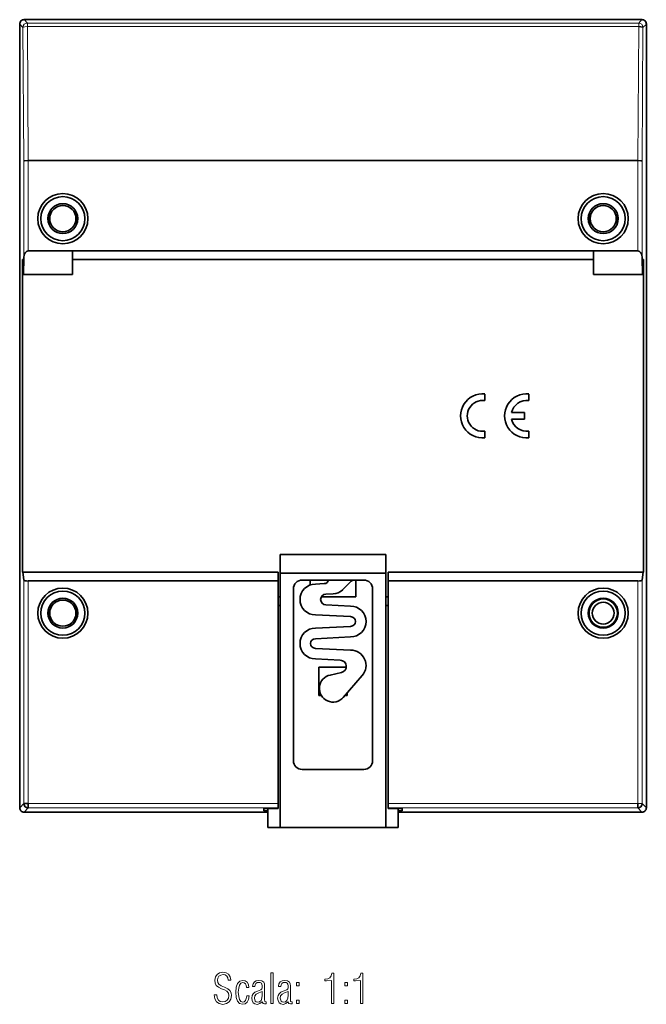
# Model space of a CAD drawing. Extents: x 71 to 142, y 96 to 208.
import ezdxf

# ---------------------------------------------------------------- set-up
doc = ezdxf.new("R2010")
doc.units = 0

msp = doc.modelspace()

# ---------------------------------------------------------------- linework, layer by layer
at = {"color": 7, "lineweight": 35}
for p, q in [((70.61, 182.18), (70.61, 207.28)), ((70.61, 207.28), (70.61, 182.03)), ((71.11, 207.78), (141.31, 207.78)), ((141.31, 207.78), (71.11, 207.78)), ((141.81, 207.28), (141.81, 182.18)), ((141.81, 182.03), (141.81, 207.28)), ((71.58, 191.78), (140.84, 191.78)), ((73.9, 185.74), (73.95, 185.74)), ((73.92, 185.8), (73.95, 185.74)), ((77.04, 185.66), (77.09, 185.8)), ((77.14, 185.66), (77.04, 185.66)), ((135.28, 185.66), (135.38, 185.66)), ((135.32, 185.8), (135.38, 185.66)), ((138.47, 185.74), (138.49, 185.8)), ((138.51, 185.74), (138.47, 185.74)), ((73.95, 184.62), (73.9, 184.62)), ((73.95, 184.62), (73.92, 184.56)), ((77.09, 184.56), (77.04, 184.69)), ((77.04, 184.69), (77.14, 184.69)), ((135.38, 184.69), (135.28, 184.69)), ((135.38, 184.69), (135.32, 184.56)), ((138.47, 184.62), (138.51, 184.62)), ((138.49, 184.56), (138.47, 184.62)), ((70.61, 182.03), (70.61, 143.53)), ((76.61, 181.53), (71.58, 181.53)), ((76.61, 181.53), (76.61, 178.83)), ((135.81, 181.53), (76.61, 181.53)), ((135.81, 178.83), (135.81, 181.53)), ((140.84, 181.53), (135.81, 181.53)), ((141.81, 143.53), (141.81, 182.03)), ((70.92, 145.03), (70.92, 180.53)), ((70.92, 180.53), (70.96, 180.53)), ((70.96, 180.53), (71.01, 178.83)), ((71.04, 178.83), (71.08, 180.76)), ((76.61, 180.53), (135.81, 180.53)), ((141.34, 180.76), (141.38, 178.83)), ((141.41, 178.83), (141.45, 180.53)), ((141.45, 180.53), (141.49, 180.53)), ((141.49, 180.53), (141.49, 145.03)), ((71.01, 178.83), (71.04, 178.83)), ((71.04, 178.83), (76.61, 178.83)), ((141.38, 178.83), (135.81, 178.83)), ((141.38, 178.83), (141.41, 178.83)), ((123.46, 164.51), (123.46, 165.26)), ((128.46, 164.51), (128.46, 165.26)), ((127.96, 163.15), (126.49, 163.15)), ((126.5, 162.4), (127.96, 162.4)), ((127.96, 162.4), (127.96, 163.15)), ((123.46, 160.29), (123.46, 161.04)), ((128.46, 160.29), (128.46, 161.04)), ((100.21, 147.03), (100.21, 144.93)), ((112.21, 147.03), (100.21, 147.03)), ((112.21, 144.93), (112.21, 147.03)), ((70.96, 145.03), (70.92, 145.03)), ((99.96, 145.03), (70.96, 145.03)), ((70.96, 145.03), (71.08, 144.15)), ((99.96, 144.03), (99.96, 145.03)), ((100.21, 144.93), (100.21, 116.03)), ((100.21, 144.93), (112.21, 144.93)), ((112.21, 116.03), (112.21, 144.93)), ((112.46, 145.03), (112.46, 144.03)), ((141.45, 145.03), (112.46, 145.03)), ((141.34, 144.15), (141.45, 145.03)), ((141.49, 145.03), (141.45, 145.03)), ((70.61, 143.53), (70.61, 118.28)), ((70.61, 118.28), (70.61, 143.38)), ((71.58, 144.03), (99.96, 144.03)), ((99.96, 118.75), (99.96, 144.03)), ((102.71, 144.13), (109.71, 144.13)), ((103.61, 143.57), (103.61, 144.13)), ((104.21, 143.68), (105.21, 143.73)), ((108.21, 143.93), (107.3, 143.03)), ((108.81, 144.13), (108.81, 142.23)), ((112.46, 144.03), (140.84, 144.03)), ((112.46, 144.03), (112.46, 118.75)), ((141.81, 118.28), (141.81, 143.53)), ((141.81, 143.38), (141.81, 118.28)), ((100.21, 142.23), (99.96, 142.23)), ((101.71, 123.63), (101.71, 143.13)), ((108.81, 142.23), (104.88, 142.23)), ((106.21, 142.58), (105.38, 142.53)), ((110.71, 143.13), (110.71, 123.63)), ((112.46, 142.23), (112.21, 142.23)), ((73.95, 140.94), (73.9, 140.94)), ((73.92, 141), (73.95, 140.94)), ((77.04, 140.86), (77.09, 141)), ((99.96, 141.23), (100.21, 141.23)), ((105.38, 141.32), (108.21, 141.18)), ((112.21, 141.23), (112.46, 141.23)), ((135.32, 141), (135.38, 140.86)), ((138.47, 140.94), (138.49, 141)), ((138.47, 140.94), (138.51, 140.94)), ((73.9, 139.82), (73.95, 139.82)), ((73.95, 139.82), (73.92, 139.76)), ((77.04, 140.86), (77.14, 140.86)), ((77.14, 139.89), (77.04, 139.89)), ((77.09, 139.76), (77.04, 139.89)), ((108.21, 139.98), (104.21, 140.18)), ((135.38, 140.86), (135.28, 140.86)), ((135.28, 139.89), (135.38, 139.89)), ((135.38, 139.89), (135.32, 139.76)), ((138.49, 139.76), (138.47, 139.82)), ((138.51, 139.82), (138.47, 139.82)), ((104.21, 138.68), (108.21, 138.88)), ((108.21, 137.68), (104.21, 137.48)), ((104.21, 136.38), (108.21, 136.18)), ((107.04, 135.03), (104.21, 135.18)), ((104.61, 134.23), (107.71, 134.23)), ((104.61, 131.03), (104.61, 134.23)), ((105.9, 133.35), (107.17, 133.64)), ((109.53, 133.28), (107.38, 130.81)), ((104.88, 131.03), (104.61, 131.03)), ((107.81, 131.03), (107.57, 131.03)), ((107.81, 131.3), (107.81, 131.03)), ((109.71, 122.63), (102.71, 122.63)), ((99.96, 118.25), (99.96, 118.75)), ((112.46, 118.75), (112.46, 118.25)), ((140.84, 118.25), (140.84, 118.75)), ((98.81, 117.78), (71.11, 117.78)), ((71.11, 117.78), (98.81, 117.78)), ((98.36, 118.18), (99.96, 118.18)), ((98.36, 117.93), (98.36, 118.18)), ((98.36, 117.93), (98.81, 117.93)), ((98.81, 116.03), (98.81, 118.18)), ((99.96, 118.18), (99.96, 118.25)), ((112.46, 118.25), (112.46, 118.18)), ((112.46, 118.18), (114.06, 118.18)), ((113.61, 118.18), (113.61, 116.03)), ((113.61, 117.93), (114.06, 117.93)), ((141.31, 117.78), (113.61, 117.78)), ((113.61, 117.78), (141.31, 117.78)), ((114.06, 117.93), (114.06, 118.18)), ((100.21, 116.03), (98.81, 116.03)), ((112.21, 116.03), (100.21, 116.03)), ((113.61, 116.03), (112.21, 116.03))]:
    msp.add_line(p, q, dxfattribs=at)
at = {"color": 7, "lineweight": 13}
for p, q in [((70.61, 207.28), (70.98, 206.9)), ((70.98, 206.9), (71.08, 191.73)), ((71.48, 207.4), (71.11, 207.78)), ((71.48, 207.4), (71.48, 207)), ((140.94, 207.4), (71.48, 207.4)), ((71.48, 207), (140.94, 207)), ((71.58, 191.78), (71.48, 207)), ((140.94, 207), (140.84, 191.78)), ((141.31, 207.78), (140.94, 207.4)), ((140.94, 207), (140.94, 207.4)), ((141.34, 191.73), (141.43, 206.9)), ((141.43, 206.9), (141.81, 207.28)), ((71.08, 191.73), (71.08, 180.76)), ((71.58, 181.53), (71.58, 191.78)), ((140.84, 191.78), (140.84, 181.53)), ((141.34, 180.76), (141.34, 191.73)), ((71.08, 144.15), (71.08, 118.75)), ((71.58, 118.75), (71.58, 144.03)), ((140.84, 144.03), (140.84, 118.75)), ((141.34, 118.75), (141.34, 144.15)), ((71.08, 118.75), (70.61, 118.28)), ((99.96, 118.75), (71.58, 118.75)), ((140.84, 118.75), (112.46, 118.75)), ((141.81, 118.28), (141.34, 118.75)), ((71.11, 117.78), (71.58, 118.25)), ((71.58, 118.25), (99.96, 118.25)), ((112.46, 118.25), (140.84, 118.25)), ((140.84, 118.25), (141.31, 117.78))]:
    msp.add_line(p, q, dxfattribs=at)
for points in [[(71.48, 207), (71.19, 206.98), (71.03, 206.94), (71, 206.92), (70.98, 206.91), (70.98, 206.9)], [(140.84, 118.75), (141.33, 118.75), (141.33, 118.75), (141.34, 118.75)]]:
    msp.add_lwpolyline(points, dxfattribs=at)
at = {"color": 7, "lineweight": 35}
for points in [[(141.43, 206.9), (141.43, 206.91), (141.43, 206.92), (141.39, 206.94), (141.17, 206.98), (140.94, 207)], [(71.58, 191.78), (71.14, 191.75), (71.09, 191.74), (71.08, 191.73), (71.08, 191.73)], [(141.34, 191.73), (141.33, 191.73), (141.32, 191.74), (141.2, 191.76), (140.84, 191.78)], [(71.08, 118.75), (71.14, 118.75), (71.58, 118.75)], [(71.58, 118.75), (71.58, 118.25), (71.58, 118.25)]]:
    msp.add_lwpolyline(points, dxfattribs=at)
at = {"color": 7, "lineweight": 13}
for points in [[(92.7, 97.03), (92.78, 96.56), (92.97, 96.23), (93.27, 96.03), (93.68, 95.95), (94.09, 96.03), (94.4, 96.22), (94.6, 96.52), (94.67, 96.94), (94.62, 97.26), (94.48, 97.51), (94.24, 97.72), (93.88, 97.9), (93.5, 98.05), (93.23, 98.24), (93.11, 98.44), (93.08, 98.68), (93.12, 98.94), (93.25, 99.14), (93.46, 99.28), (93.72, 99.33), (93.95, 99.29), (94.13, 99.16), (94.25, 98.97), (94.31, 98.69), (94.59, 98.69), (94.59, 98.72), (94.52, 99.09), (94.35, 99.37), (94.07, 99.54), (93.7, 99.6), (93.32, 99.53), (93.03, 99.34), (92.84, 99.06), (92.77, 98.69), (92.82, 98.36), (92.95, 98.1), (93.19, 97.89), (93.53, 97.71), (93.87, 97.58), (94.15, 97.43), (94.32, 97.21), (94.37, 96.94), (94.32, 96.64), (94.18, 96.42), (93.95, 96.28), (93.66, 96.23), (93.39, 96.28), (93.19, 96.43), (93.05, 96.68), (93, 97.03)], [(99.14, 96.03), (99.41, 96.03), (99.41, 99.53), (99.14, 99.53)], [(96.69, 96.91), (96.41, 96.91), (96.36, 96.6), (96.27, 96.39), (96.13, 96.25), (95.95, 96.21), (95.74, 96.28), (95.59, 96.49), (95.49, 96.84), (95.45, 97.32), (95.49, 97.8), (95.58, 98.14), (95.74, 98.35), (95.96, 98.43), (96.12, 98.39), (96.26, 98.28), (96.35, 98.11), (96.39, 97.88), (96.66, 97.88), (96.59, 98.21), (96.45, 98.46), (96.23, 98.62), (95.95, 98.67), (95.61, 98.59), (95.36, 98.33), (95.21, 97.91), (95.16, 97.32), (95.21, 96.73), (95.36, 96.3), (95.6, 96.04), (95.94, 95.96), (96.24, 96.02), (96.46, 96.2), (96.61, 96.5)], [(98.63, 96.02), (98.63, 96.22), (98.6, 96.22), (98.45, 96.29), (98.44, 96.51), (98.44, 98.04), (98.42, 98.28), (98.33, 98.47), (98.12, 98.62), (97.79, 98.67), (97.49, 98.62), (97.27, 98.49), (97.12, 98.29), (97.07, 98.03), (97.07, 97.97), (97.34, 97.97), (97.37, 98.18), (97.45, 98.33), (97.59, 98.42), (97.78, 98.45), (97.95, 98.43), (98.07, 98.36), (98.14, 98.24), (98.16, 98.06), (98.16, 97.84), (98.13, 97.7), (98.02, 97.61), (97.62, 97.46), (97.34, 97.33), (97.14, 97.16), (97.02, 96.95), (96.98, 96.67), (97.02, 96.37), (97.14, 96.14), (97.33, 96.01), (97.59, 95.95), (97.9, 96.03), (98.15, 96.22), (98.27, 96.05), (98.44, 96)], [(101.57, 96.02), (101.57, 96.22), (101.54, 96.22), (101.39, 96.29), (101.37, 96.51), (101.37, 98.04), (101.35, 98.28), (101.27, 98.47), (101.05, 98.62), (100.73, 98.67), (100.43, 98.62), (100.2, 98.49), (100.06, 98.29), (100.01, 98.03), (100.01, 97.97), (100.28, 97.97), (100.31, 98.18), (100.39, 98.33), (100.53, 98.42), (100.72, 98.45), (100.89, 98.43), (101.01, 98.36), (101.08, 98.24), (101.1, 98.06), (101.1, 97.84), (101.06, 97.7), (100.96, 97.61), (100.56, 97.46), (100.27, 97.33), (100.08, 97.16), (99.96, 96.95), (99.92, 96.67), (99.96, 96.37), (100.08, 96.14), (100.27, 96.01), (100.53, 95.95), (100.84, 96.03), (101.09, 96.22), (101.2, 96.05), (101.38, 96)], [(102.07, 98.06), (102.38, 98.06), (102.38, 98.45), (102.07, 98.45)], [(106.02, 96.03), (106.31, 96.03), (106.31, 99.48), (106.09, 99.48), (106.01, 99.17), (105.86, 98.97), (105.62, 98.85), (105.29, 98.81), (105.29, 98.63), (105.48, 98.62), (106.02, 98.67)], [(107.56, 98.06), (107.87, 98.06), (107.87, 98.45), (107.56, 98.45)], [(109.32, 96.03), (109.6, 96.03), (109.6, 99.48), (109.38, 99.48), (109.31, 99.17), (109.16, 98.97), (108.92, 98.85), (108.58, 98.81), (108.58, 98.63), (108.77, 98.62), (109.32, 98.67)], [(98.16, 97.41), (98.16, 96.98), (98.13, 96.64), (98.03, 96.39), (97.87, 96.25), (97.65, 96.2), (97.49, 96.23), (97.37, 96.32), (97.27, 96.67), (97.32, 96.92), (97.49, 97.1), (97.77, 97.25)], [(101.1, 97.41), (101.1, 96.98), (101.06, 96.64), (100.97, 96.39), (100.81, 96.25), (100.58, 96.2), (100.42, 96.23), (100.31, 96.32), (100.21, 96.67), (100.26, 96.92), (100.43, 97.1), (100.7, 97.25)], [(102.07, 96.03), (102.38, 96.03), (102.38, 96.42), (102.07, 96.42)], [(107.56, 96.03), (107.87, 96.03), (107.87, 96.42), (107.56, 96.42)]]:
    msp.add_lwpolyline(points, close=True, dxfattribs=at)
at = {"color": 7, "lineweight": 35}
for centre, radius in [((75.51, 185.18), 2.85), ((136.91, 185.18), 2.85), ((75.51, 185.18), 2.5), ((75.51, 185.18), 1.7), ((136.91, 185.18), 2.5), ((136.91, 185.18), 1.7), ((75.51, 185.18), 1.49), ((136.91, 185.18), 1.49), ((75.51, 140.38), 2.85), ((136.91, 140.38), 2.85), ((75.51, 140.38), 2.5), ((75.51, 140.38), 1.7), ((136.91, 140.38), 2.5), ((136.91, 140.38), 1.7), ((75.51, 140.38), 1.49), ((136.91, 140.38), 1.61), ((136.91, 140.38), 1.24)]:
    msp.add_circle(centre, radius, dxfattribs=at)
for centre, radius, start, end in [((71.11, 207.28), 0.5, 89.9844, 180.0156), ((71.11, 207.28), 0.5, 89.9844, 180.0156), ((141.31, 207.28), 0.5, 359.9844, 90.0156), ((141.31, 207.28), 0.5, 359.9844, 90.0156), ((75.51, 185.18), 1.66, 160.2397, 199.7603), ((75.51, 185.18), 1.61, 342.2997, 17.7003), ((136.91, 185.18), 1.61, 162.2997, 197.7003), ((136.91, 185.18), 1.66, 340.2397, 19.7603), ((123.21, 162.78), 2.5, 84.2608, 275.7392), ((123.21, 162.78), 1.75, 81.7868, 278.2132), ((128.21, 162.78), 2.5, 84.2608, 275.7392), ((128.21, 162.78), 1.75, 81.8018, 167.6491), ((128.21, 162.78), 1.75, 192.3736, 278.2132), ((102.71, 143.13), 1, 90, 180), ((104.21, 141.93), 1.75, 90, 270), ((105.21, 144.23), 0.5, 270, 348.463), ((108.91, 143.23), 1, 115.8419, 135), ((109.71, 143.13), 1, 360, 90), ((105.41, 141.93), 0.609, 92.8624, 267.1376), ((106.21, 144.13), 1.55, 270, 315), ((75.51, 140.38), 1.66, 160.2397, 199.7603), ((108.21, 139.43), 1.75, 270, 90), ((136.91, 140.38), 1.66, 340.2397, 19.7603), ((75.51, 140.38), 1.61, 342.2997, 17.7003), ((108.21, 139.43), 0.55, 270, 90), ((136.91, 140.38), 1.61, 162.2997, 197.7003), ((104.21, 136.93), 1.75, 90, 270), ((104.21, 136.93), 0.55, 90, 270), ((108.21, 134.43), 1.75, 318.9359, 90), ((107.01, 134.33), 0.708, 282.9561, 87.1376), ((106.21, 131.83), 1.55, 101.364, 318.9359), ((102.71, 123.63), 1, 180, 270), ((109.71, 123.63), 1, 270, 360), ((71.58, 118.75), 0.5, 180.0227, 269.9847), ((140.84, 118.75), 0.5, 270.0124, 359.9969), ((71.11, 118.28), 0.5, 179.9844, 270.0156), ((71.11, 118.28), 0.5, 179.9844, 270.0156), ((141.31, 118.28), 0.5, 269.9844, 0.0156), ((141.31, 118.28), 0.5, 269.9844, 0.0156)]:
    msp.add_arc(centre, radius, start, end, dxfattribs=at)
at = {"color": 7, "lineweight": 13}
for centre, start, end in [((71.48, 206.9), 90.0701, 179.9299), ((140.93, 206.9), 0.0701, 89.9299)]:
    msp.add_arc(centre, 0.5, start, end, dxfattribs=at)
at = {"color": 7, "lineweight": 35}
for centre, major_axis, ratio, start_param, end_param in [((71.58, 180.73), (0, -0.794), 0.62963, 3.141593, 4.677482), ((140.84, 180.73), (0, 0.794), 0.62963, 4.747296, 6.283185), ((71.58, 144.15), (0.5, 0), 0.25641, 3.176499, 4.712389), ((140.84, 144.15), (0.5, 0), 0.25641, 4.712389, 6.248279)]:
    msp.add_ellipse(centre, major_axis=major_axis, ratio=ratio, start_param=start_param, end_param=end_param, dxfattribs=at)

doc.saveas('drawing.dxf')
